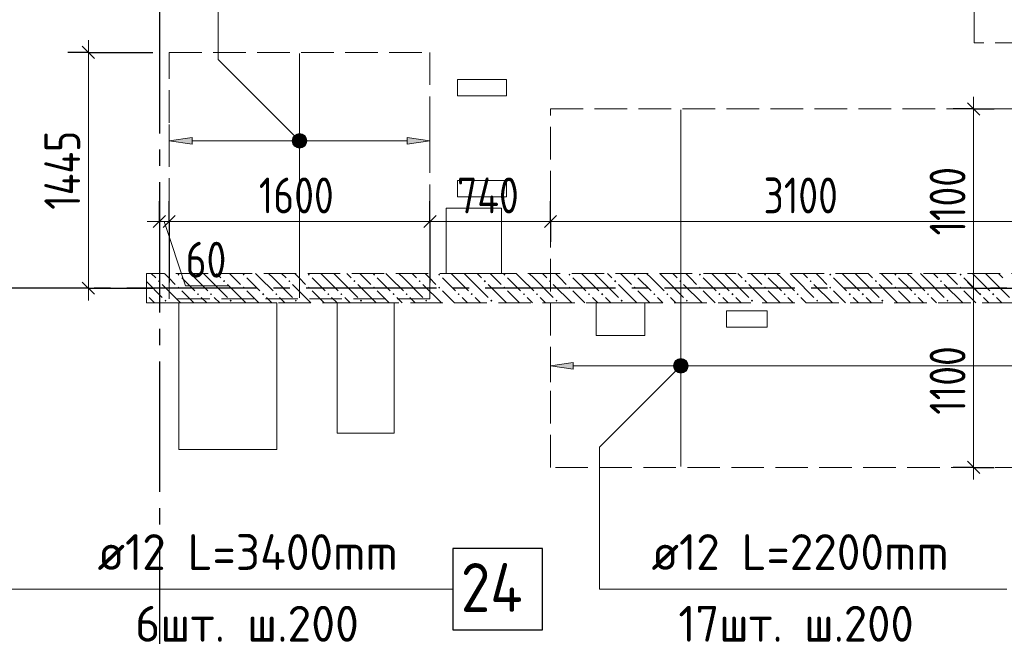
# Model space of a CAD drawing. Header units: millimetres. Extents: x 0 to 43617, y 0 to 59400.
# Tile 27 of 30: x 15466 to 21509, y 48064 to 51818. Entities that reach past the tile are written whole.
import ezdxf

# ---------------------------------------------------------------- set-up
doc = ezdxf.new("R2010")
doc.units = ezdxf.units.MM
doc.linetypes.add('______2', pattern=[270, 200, -70])
doc.linetypes.add('______5', pattern=[1100, 800, -100, 100, -100])
for name, color, linetype, lineweight in [('Standard', 7, 'Continuous', 25), ('ДОП Верх по Х', 7, 'Continuous', 25), ('Оси', 40, '______5', 18), ('Позиционная метка номер позиции', 7, 'Continuous', 13), ('Примечания', 7, 'Continuous', 25)]:
    doc.layers.add(name, color=color, linetype=linetype, lineweight=lineweight)
doc.layers.add('ЖБ Перекрытие верхний уровень', color=7, linetype='Continuous', lineweight=25, true_color=0xe0e0ff)
doc.layers.add('ЖБ Стена верхний уровень', color=7, linetype='Continuous', lineweight=25, true_color=0x006e00)
doc.styles.add('GOST 2.304-81', font='txt')
doc.styles.add('ISOCPEUR', font='txt')

msp = doc.modelspace()

# ---------------------------------------------------------------- hatches: boundary and pattern name
at = {"layer": 'ДОП Верх по Х', "linetype": 'Continuous', "lineweight": 13, "transparency": 33554687}
for points in [[(16524, 51054.1), (16384, 51074.1), (16524, 51094.1)], [(18864, 49673.3), (18724, 49693.3), (18864, 49713.3)]]:
    msp.add_hatch(color=7, dxfattribs=at).paths.add_polyline_path(points, flags=16)
for points in [[(17151.7, 51055.3), (17151.7, 51092.8), (17146.5, 51074.1)], [(17151.7, 51092.8), (17165.2, 51041.8), (17165.2, 51106.3)], [(17151.7, 51092.8), (17151.7, 51055.3), (17165.2, 51041.8)], [(17165.2, 51106.3), (17184, 51036.6), (17184, 51111.6)], [(17165.2, 51106.3), (17165.2, 51041.8), (17184, 51036.6)], [(17184, 51111.6), (17184, 51036.6), (17202.7, 51041.8)], [(17184, 51111.6), (17202.7, 51041.8), (17202.7, 51106.3)], [(17202.7, 51106.3), (17202.7, 51041.8), (17216.2, 51055.3)], [(17202.7, 51106.3), (17216.2, 51055.3), (17216.2, 51092.8)], [(17216.2, 51092.8), (17216.2, 51055.3), (17221.5, 51074.1)], [(17844, 51054.1), (17984, 51074.1), (17844, 51094.1)], [(19491.7, 49674.5), (19491.7, 49712), (19486.5, 49693.3)], [(19491.7, 49712), (19505.2, 49661), (19505.2, 49725.5)], [(19491.7, 49712), (19491.7, 49674.5), (19505.2, 49661)], [(19505.2, 49725.5), (19524, 49655.8), (19524, 49730.8)], [(19505.2, 49725.5), (19505.2, 49661), (19524, 49655.8)], [(19524, 49730.8), (19524, 49655.8), (19542.7, 49661)], [(19524, 49730.8), (19542.7, 49661), (19542.7, 49725.5)], [(19542.7, 49725.5), (19542.7, 49661), (19556.2, 49674.5)], [(19542.7, 49725.5), (19556.2, 49674.5), (19556.2, 49712)], [(19556.2, 49712), (19556.2, 49674.5), (19561.5, 49693.3)]]:
    msp.add_hatch(color=7, dxfattribs=at).paths.add_polyline_path(points)
at = {"layer": 'ЖБ Стена верхний уровень', "linetype": 'Continuous', "lineweight": 18, "transparency": 33554687}
for points in [[(16314.5, 50213.1), (16321, 50219.6), (16327.5, 50213.1), (16321, 50206.6)], [(16434.5, 50253.1), (16440.9, 50259.6), (16447.4, 50253.1), (16440.9, 50246.6)], [(16714.5, 50213.1), (16721, 50219.6), (16727.5, 50213.1), (16721, 50206.6)], [(16834.5, 50253.1), (16840.9, 50259.6), (16847.4, 50253.1), (16840.9, 50246.6)], [(17114.5, 50213.1), (17121, 50219.6), (17127.5, 50213.1), (17121, 50206.6)], [(17234.5, 50253.1), (17240.9, 50259.6), (17247.4, 50253.1), (17240.9, 50246.6)], [(17514.5, 50213.1), (17521, 50219.6), (17527.5, 50213.1), (17521, 50206.6)], [(17634.5, 50253.1), (17640.9, 50259.6), (17647.4, 50253.1), (17640.9, 50246.6)], [(17914.5, 50213.1), (17921, 50219.6), (17927.5, 50213.1), (17921, 50206.6)], [(18034.5, 50253.1), (18040.9, 50259.6), (18047.4, 50253.1), (18040.9, 50246.6)], [(18314.5, 50213.1), (18321, 50219.6), (18327.5, 50213.1), (18321, 50206.6)], [(18434.5, 50253.1), (18440.9, 50259.6), (18447.4, 50253.1), (18440.9, 50246.6)], [(18714.5, 50213.1), (18721, 50219.6), (18727.4, 50213.1), (18721, 50206.6)], [(18834.5, 50253.1), (18840.9, 50259.6), (18847.4, 50253.1), (18840.9, 50246.6)], [(19114.5, 50213.1), (19121, 50219.6), (19127.4, 50213.1), (19121, 50206.6)], [(19234.5, 50253.1), (19240.9, 50259.6), (19247.4, 50253.1), (19240.9, 50246.6)], [(19514.5, 50213.1), (19521, 50219.6), (19527.4, 50213.1), (19521, 50206.6)], [(19634.5, 50253.1), (19640.9, 50259.6), (19647.4, 50253.1), (19640.9, 50246.6)], [(19914.5, 50213.1), (19921, 50219.6), (19927.4, 50213.1), (19921, 50206.6)], [(20034.5, 50253.1), (20040.9, 50259.6), (20047.4, 50253.1), (20040.9, 50246.6)], [(20314.5, 50213.1), (20321, 50219.6), (20327.4, 50213.1), (20321, 50206.6)], [(20434.5, 50253.1), (20440.9, 50259.6), (20447.4, 50253.1), (20440.9, 50246.6)], [(20714.5, 50213.1), (20721, 50219.6), (20727.4, 50213.1), (20721, 50206.6)], [(20834.5, 50253.1), (20840.9, 50259.6), (20847.4, 50253.1), (20840.9, 50246.6)], [(21114.5, 50213.1), (21121, 50219.6), (21127.4, 50213.1), (21121, 50206.6)], [(21234.5, 50253.1), (21240.9, 50259.6), (21247.4, 50253.1), (21240.9, 50246.6)], [(16434.5, 50173.1), (16440.9, 50179.6), (16447.4, 50173.1), (16440.9, 50166.6)], [(16834.5, 50173.1), (16840.9, 50179.6), (16847.4, 50173.1), (16840.9, 50166.6)], [(17234.5, 50173.1), (17240.9, 50179.6), (17247.4, 50173.1), (17240.9, 50166.6)], [(17634.5, 50173.1), (17640.9, 50179.6), (17647.4, 50173.1), (17640.9, 50166.6)], [(18034.5, 50173.1), (18040.9, 50179.6), (18047.4, 50173.1), (18040.9, 50166.6)], [(18434.5, 50173.1), (18440.9, 50179.6), (18447.4, 50173.1), (18440.9, 50166.6)], [(18834.5, 50173.1), (18840.9, 50179.6), (18847.4, 50173.1), (18840.9, 50166.6)], [(19234.5, 50173.1), (19240.9, 50179.6), (19247.4, 50173.1), (19240.9, 50166.6)], [(19634.5, 50173.1), (19640.9, 50179.6), (19647.4, 50173.1), (19640.9, 50166.6)], [(20034.5, 50173.1), (20040.9, 50179.6), (20047.4, 50173.1), (20040.9, 50166.6)], [(20434.5, 50173.1), (20440.9, 50179.6), (20447.4, 50173.1), (20440.9, 50166.6)], [(20834.5, 50173.1), (20840.9, 50179.6), (20847.4, 50173.1), (20840.9, 50166.6)], [(21234.5, 50173.1), (21240.9, 50179.6), (21247.4, 50173.1), (21240.9, 50166.6)], [(16244, 50136.6), (16247.4, 50133.1), (16244, 50129.7)], [(16354.4, 50093.1), (16360.9, 50099.6), (16367.4, 50093.1), (16360.9, 50086.6)], [(16554.4, 50133.1), (16560.9, 50139.6), (16567.4, 50133.1), (16560.9, 50126.6)], [(16634.5, 50133.1), (16640.9, 50139.6), (16647.4, 50133.1), (16640.9, 50126.6)], [(16754.4, 50093.1), (16760.9, 50099.6), (16767.4, 50093.1), (16760.9, 50086.6)], [(16954.4, 50133.1), (16960.9, 50139.6), (16967.4, 50133.1), (16960.9, 50126.6)], [(17034.5, 50133.1), (17040.9, 50139.6), (17047.4, 50133.1), (17040.9, 50126.6)], [(17154.4, 50093.1), (17160.9, 50099.6), (17167.4, 50093.1), (17160.9, 50086.6)], [(17354.4, 50133.1), (17360.9, 50139.6), (17367.4, 50133.1), (17360.9, 50126.6)], [(17434.5, 50133.1), (17440.9, 50139.6), (17447.4, 50133.1), (17440.9, 50126.6)], [(17554.4, 50093.1), (17560.9, 50099.6), (17567.4, 50093.1), (17560.9, 50086.6)], [(17754.4, 50133.1), (17760.9, 50139.6), (17767.4, 50133.1), (17760.9, 50126.6)], [(17834.5, 50133.1), (17840.9, 50139.6), (17847.4, 50133.1), (17840.9, 50126.6)], [(17954.4, 50093.1), (17960.9, 50099.6), (17967.4, 50093.1), (17960.9, 50086.6)], [(18154.4, 50133.1), (18160.9, 50139.6), (18167.4, 50133.1), (18160.9, 50126.6)], [(18234.5, 50133.1), (18240.9, 50139.6), (18247.4, 50133.1), (18240.9, 50126.6)], [(18354.4, 50093.1), (18360.9, 50099.6), (18367.4, 50093.1), (18360.9, 50086.6)], [(18554.4, 50133.1), (18560.9, 50139.6), (18567.4, 50133.1), (18560.9, 50126.6)], [(18634.5, 50133.1), (18640.9, 50139.6), (18647.4, 50133.1), (18640.9, 50126.6)], [(18754.4, 50093.1), (18760.9, 50099.6), (18767.4, 50093.1), (18760.9, 50086.6)], [(18954.4, 50133.1), (18960.9, 50139.6), (18967.4, 50133.1), (18960.9, 50126.6)], [(19034.5, 50133.1), (19040.9, 50139.6), (19047.4, 50133.1), (19040.9, 50126.6)], [(19154.4, 50093.1), (19160.9, 50099.6), (19167.4, 50093.1), (19160.9, 50086.6)], [(19354.4, 50133.1), (19360.9, 50139.6), (19367.4, 50133.1), (19360.9, 50126.6)], [(19434.5, 50133.1), (19440.9, 50139.6), (19447.4, 50133.1), (19440.9, 50126.6)], [(19554.4, 50093.1), (19560.9, 50099.6), (19567.4, 50093.1), (19560.9, 50086.6)], [(19754.4, 50133.1), (19760.9, 50139.6), (19767.4, 50133.1), (19760.9, 50126.6)], [(19834.5, 50133.1), (19840.9, 50139.6), (19847.4, 50133.1), (19840.9, 50126.6)], [(19954.4, 50093.1), (19960.9, 50099.6), (19967.4, 50093.1), (19960.9, 50086.6)], [(20154.4, 50133.1), (20160.9, 50139.6), (20167.4, 50133.1), (20160.9, 50126.6)], [(20234.5, 50133.1), (20240.9, 50139.6), (20247.4, 50133.1), (20240.9, 50126.6)], [(20354.4, 50093.1), (20360.9, 50099.6), (20367.4, 50093.1), (20360.9, 50086.6)], [(20554.4, 50133.1), (20560.9, 50139.6), (20567.4, 50133.1), (20560.9, 50126.6)], [(20634.5, 50133.1), (20640.9, 50139.6), (20647.4, 50133.1), (20640.9, 50126.6)], [(20754.4, 50093.1), (20760.9, 50099.6), (20767.4, 50093.1), (20760.9, 50086.6)], [(20954.4, 50133.1), (20960.9, 50139.6), (20967.4, 50133.1), (20960.9, 50126.6)], [(21034.5, 50133.1), (21040.9, 50139.6), (21047.4, 50133.1), (21040.9, 50126.6)], [(21154.4, 50093.1), (21160.9, 50099.6), (21167.4, 50093.1), (21160.9, 50086.6)], [(21354.4, 50133.1), (21360.9, 50139.6), (21367.4, 50133.1), (21360.9, 50126.6)], [(21434.5, 50133.1), (21440.9, 50139.6), (21447.4, 50133.1), (21440.9, 50126.6)]]:
    msp.add_hatch(color=7, dxfattribs=at).paths.add_polyline_path(points, flags=16)
at = {"layer": 'Позиционная метка номер позиции', "linetype": 'Continuous', "lineweight": 13, "transparency": 33554687}
for points in [[(17152.2, 51042.3), (17195.5, 51117.4), (17140.7, 51062.6)], [(17140.7, 51062.6), (17195.5, 51117.4), (17172.5, 51117.4)], [(17140.7, 51062.6), (17172.5, 51117.4), (17140.7, 51085.5)], [(17140.7, 51085.5), (17172.5, 51117.4), (17152.2, 51105.9)], [(17152.2, 51042.3), (17215.8, 51105.9), (17195.5, 51117.4)], [(17172.5, 51030.8), (17215.8, 51105.9), (17152.2, 51042.3)], [(17172.5, 51030.8), (17227.3, 51085.5), (17215.8, 51105.9)], [(17195.5, 51030.8), (17227.3, 51085.5), (17172.5, 51030.8)], [(17195.5, 51030.8), (17227.3, 51062.6), (17227.3, 51085.5)], [(17227.3, 51062.6), (17195.5, 51030.8), (17215.8, 51042.3)], [(19567.3, 49681.8), (19512.5, 49736.6), (19492.2, 49725.1)], [(19567.3, 49704.7), (19535.4, 49736.6), (19512.5, 49736.6)], [(19567.3, 49704.7), (19512.5, 49736.6), (19567.3, 49681.8)], [(19535.4, 49736.6), (19567.3, 49704.7), (19555.8, 49725.1)], [(19555.8, 49661.5), (19492.2, 49725.1), (19480.7, 49704.7)], [(19555.8, 49661.5), (19480.7, 49704.7), (19535.4, 49650)], [(19535.4, 49650), (19480.7, 49704.7), (19480.7, 49681.8)], [(19535.4, 49650), (19480.7, 49681.8), (19512.5, 49650)], [(19512.5, 49650), (19480.7, 49681.8), (19492.2, 49661.5)], [(19567.3, 49681.8), (19492.2, 49725.1), (19555.8, 49661.5)]]:
    msp.add_hatch(color=7, dxfattribs=at).paths.add_polyline_path(points)

# ---------------------------------------------------------------- linework, layer by layer
at = {"layer": 'Standard', "color": 7, "linetype": 'Continuous', "lineweight": 13, "transparency": 33554687}
for p, q in [((15887.7, 51617), (15887.7, 51692)), ((21321.1, 51270), (21321.1, 51345)), ((16324, 50578.9), (16249, 50578.9)), ((16324, 50578.9), (16384, 50578.9)), ((16354, 50578.9), (16484.6, 50184.7)), ((17984, 50578.9), (18724, 50578.9)), ((15887.7, 50170), (15887.7, 50095)), ((16484.6, 50184.7), (16750.5, 50184.7)), ((21321.1, 50170), (21321.1, 49070)), ((21321.1, 49070), (21321.1, 48995))]:
    msp.add_line(p, q, dxfattribs=at)
at = {"layer": 'Standard', "color": 251, "linetype": 'Continuous', "lineweight": -3, "true_color": 0x656565, "transparency": 33554687}
for p, q in [((15887.7, 51617), (15762.7, 51617)), ((15887.7, 51617), (16012.7, 51617)), ((15887.7, 51617), (16284, 51617)), ((21321.1, 51270), (21196.1, 51270)), ((21321.1, 51270), (21446.1, 51270)), ((21321.1, 51270), (21321.1, 51270)), ((16324, 50578.9), (16324, 50703.9)), ((16384, 50578.9), (16384, 50703.9)), ((17984, 50578.9), (17984, 50703.9)), ((18724, 50578.9), (18724, 50703.9)), ((16324, 50578.9), (16324, 50453.9)), ((16324, 50578.9), (16324, 50578.9)), ((16384, 50578.9), (16384, 50453.9)), ((16384, 50578.9), (16384, 50205)), ((17984, 50578.9), (17984, 50453.9)), ((18724, 50578.9), (18724, 50453.9)), ((18724, 50578.9), (18724, 50578.9)), ((15887.7, 50170), (15762.7, 50170)), ((15887.7, 50170), (16012.7, 50170)), ((15887.7, 50170), (16284, 50170)), ((21321.1, 50170), (21196.1, 50170)), ((21321.1, 50170), (21446.1, 50170)), ((21321.1, 50170), (21724, 50170)), ((21321.1, 49070), (21196.1, 49070)), ((21321.1, 49070), (21446.1, 49070)), ((21321.1, 49070), (21321.1, 49070))]:
    msp.add_line(p, q, dxfattribs=at)
at = {"layer": 'Standard', "color": 7, "linetype": 'Continuous', "lineweight": 25, "transparency": 33554687}
for p, q in [((15850.2, 51654.5), (15925.2, 51579.5)), ((21283.6, 51307.5), (21358.6, 51232.5)), ((16286.5, 50541.4), (16361.5, 50616.4)), ((16346.5, 50541.4), (16421.5, 50616.4)), ((17946.5, 50541.4), (18021.5, 50616.4)), ((18686.5, 50541.4), (18761.5, 50616.4)), ((15850.2, 50207.5), (15925.2, 50132.5)), ((21283.6, 50207.5), (21358.6, 50132.5)), ((21283.6, 49107.5), (21358.6, 49032.5))]:
    msp.add_line(p, q, dxfattribs=at)
at = {"layer": 'Standard', "color": 7, "linetype": 'Continuous', "lineweight": 13, "transparency": 33554687}
for points in [[(15887.7, 51617), (15887.7, 50554.4), (15887.7, 50554.4), (15887.7, 50170)], [(21321.1, 51270), (21321.1, 50400.2), (21321.1, 50400.2), (21321.1, 50170)], [(16384, 50578.9), (16779.3, 50578.9), (16779.3, 50578.9), (17366.3, 50578.9), (17366.3, 50578.9), (17875.8, 50578.9), (17875.8, 50578.9), (17984, 50578.9)], [(18724, 50578.9), (19570.6, 50578.9), (19570.6, 50578.9), (21824, 50578.9)]]:
    msp.add_lwpolyline(points, dxfattribs=at)
at = {"layer": 'Standard', "color": 251, "linetype": 'Continuous', "lineweight": -3, "true_color": 0x656565, "transparency": 33554687}
msp.add_lwpolyline([(17984, 50578.9), (17984, 50564.3), (17984, 50564.3), (17984, 50372), (17984, 50372), (17984, 50205)], dxfattribs=at)
at = {"layer": 'ДОП Верх по Х', "color": 7, "linetype": 'Continuous', "lineweight": 18, "transparency": 33554687}
for p, q in [((17184, 51611), (17184, 50111)), ((19524, 51264), (19524, 49076))]:
    msp.add_line(p, q, dxfattribs=at)
at = {"layer": 'ДОП Верх по Х', "color": 251, "linetype": 'Continuous', "lineweight": 13, "true_color": 0x494949, "transparency": 33554687}
for p, q in [((16384, 51074.1), (16384, 51174.1)), ((17984, 51074.1), (17984, 51174.1)), ((16384, 51074.1), (16524, 51094.1)), ((16524, 51054.1), (16384, 51074.1)), ((16384, 51074.1), (16384, 50974.1)), ((16384, 51074.1), (16384, 51074.1)), ((16524, 51094.1), (16524, 51054.1)), ((16524, 51074.1), (17154, 51074.1)), ((17184, 51111.6), (17184, 51111.6)), ((17214, 51074.1), (17844, 51074.1)), ((17984, 51074.1), (17844, 51094.1)), ((17844, 51094.1), (17844, 51054.1)), ((17844, 51054.1), (17984, 51074.1)), ((17984, 51074.1), (17984, 50974.1)), ((17984, 51074.1), (17984, 51074.1)), ((17184, 51036.6), (17184, 51036.6)), ((18724, 49693.3), (18724, 49793.3)), ((18724, 49693.3), (18864, 49713.3)), ((18864, 49673.3), (18724, 49693.3)), ((18724, 49693.3), (18724, 49593.3)), ((18724, 49693.3), (18724, 49693.3)), ((18864, 49713.3), (18864, 49673.3)), ((18864, 49693.3), (19494, 49693.3)), ((19524, 49730.8), (19524, 49730.8)), ((19554, 49693.3), (21784, 49693.3)), ((19524, 49655.8), (19524, 49655.8))]:
    msp.add_line(p, q, dxfattribs=at)
at = {"layer": 'ДОП Верх по Х', "color": 7, "linetype": 'Continuous', "lineweight": 13, "transparency": 33554687}
for p, q in [((15924, 48323), (18032, 48323)), ((19324, 48323), (21410, 48323))]:
    msp.add_line(p, q, dxfattribs=at)
at = {"layer": 'ДОП Верх по Х', "color": 7, "linetype": 'Continuous', "lineweight": 25, "transparency": 33554687}
msp.add_lwpolyline([(18124, 48073), (18674, 48073), (18674, 48573), (18124, 48573), (18124, 48073)], dxfattribs=at)
at = {"layer": 'ДОП Верх по Х', "color": 251, "linetype": 'Continuous', "lineweight": 13, "true_color": 0x494949, "transparency": 33554687}
for centre in [(17184, 51074.1), (19524, 49693.3)]:
    msp.add_circle(centre, 37.5, dxfattribs=at)
at = {"layer": 'ЖБ Перекрытие верхний уровень', "color": 7, "linetype": 'Continuous', "lineweight": 18, "transparency": 33554687}
for p, q in [((18454, 51450), (18154, 51450)), ((18154, 51450), (18154, 51350)), ((18454, 51350), (18454, 51450)), ((18154, 51350), (18454, 51350)), ((18454, 50830), (18154, 50830)), ((18154, 50830), (18154, 50730)), ((18454, 50730), (18454, 50830)), ((18154, 50730), (18454, 50730)), ((18424, 50660), (18084, 50660)), ((18084, 50660), (18084, 50260)), ((18424, 50260), (18424, 50660)), ((18084, 50260), (18424, 50260)), ((17044, 50080), (16444, 50080)), ((16444, 50080), (16444, 49180)), ((17044, 49180), (17044, 50080)), ((17764, 50080), (17414, 50080)), ((17414, 50080), (17414, 49280)), ((17764, 49280), (17764, 50080)), ((19304, 50080), (19004, 50080)), ((19004, 50080), (19004, 49880)), ((19304, 49880), (19304, 50080)), ((20054, 50030), (19804, 50030)), ((19804, 50030), (19804, 49930)), ((20054, 49930), (20054, 50030)), ((19804, 49930), (20054, 49930)), ((19004, 49880), (19304, 49880)), ((17414, 49280), (17764, 49280)), ((16444, 49180), (17044, 49180))]:
    msp.add_line(p, q, dxfattribs=at)
at = {"layer": 'ЖБ Стена верхний уровень', "color": 251, "linetype": '______2', "lineweight": 13, "true_color": 0x656565, "transparency": 33554687}
for p, q in [((22024, 50260), (16244, 50260)), ((16244, 50260), (16244, 50080)), ((16244, 50080), (22024, 50080))]:
    msp.add_line(p, q, dxfattribs=at)
at = {"layer": 'ЖБ Стена верхний уровень', "color": 9, "linetype": 'Continuous', "lineweight": 18, "true_color": 0xc7c7c7, "transparency": 33554687}
for p, q in [((16274.1, 50260), (16301, 50233.1)), ((16381, 50233.1), (16354.1, 50260)), ((16421, 50193.1), (16381, 50233.1)), ((16460.9, 50233.1), (16540.9, 50153.1)), ((16540.9, 50233.1), (16514.1, 50260)), ((16540.9, 50233.1), (16621, 50153.1)), ((16594.1, 50260), (16621, 50233.1)), ((16621, 50233.1), (16740.9, 50113.1)), ((16674.1, 50260), (16701, 50233.1)), ((16781, 50233.1), (16754.1, 50260)), ((16821, 50193.1), (16781, 50233.1)), ((16860.9, 50233.1), (16940.9, 50153.1)), ((16940.9, 50233.1), (16914.1, 50260)), ((16940.9, 50233.1), (17021, 50153.1)), ((16994.1, 50260), (17021, 50233.1)), ((17021, 50233.1), (17140.9, 50113.1)), ((17074.1, 50260), (17101, 50233.1)), ((17181, 50233.1), (17154.1, 50260)), ((17221, 50193.1), (17181, 50233.1)), ((17260.9, 50233.1), (17340.9, 50153.1)), ((17340.9, 50233.1), (17314.1, 50260)), ((17340.9, 50233.1), (17421, 50153.1)), ((17394.1, 50260), (17421, 50233.1)), ((17421, 50233.1), (17540.9, 50113.1)), ((17474.1, 50260), (17501, 50233.1)), ((17581, 50233.1), (17554.1, 50260)), ((17621, 50193.1), (17581, 50233.1)), ((17660.9, 50233.1), (17740.9, 50153.1)), ((17740.9, 50233.1), (17714.1, 50260)), ((17740.9, 50233.1), (17821, 50153.1)), ((17794.1, 50260), (17821, 50233.1)), ((17821, 50233.1), (17940.9, 50113.1)), ((17874.1, 50260), (17901, 50233.1)), ((17981, 50233.1), (17954.1, 50260)), ((18021, 50193.1), (17981, 50233.1)), ((18060.9, 50233.1), (18140.9, 50153.1)), ((18140.9, 50233.1), (18114.1, 50260)), ((18140.9, 50233.1), (18221, 50153.1)), ((18194.1, 50260), (18221, 50233.1)), ((18221, 50233.1), (18340.9, 50113.1)), ((18274.1, 50260), (18301, 50233.1)), ((18381, 50233.1), (18354.1, 50260)), ((18421, 50193.1), (18381, 50233.1)), ((18460.9, 50233.1), (18540.9, 50153.1)), ((18540.9, 50233.1), (18514.1, 50260)), ((18540.9, 50233.1), (18621, 50153.1)), ((18594.1, 50260), (18621, 50233.1)), ((18621, 50233.1), (18740.9, 50113.1)), ((18674.1, 50260), (18701, 50233.1)), ((18781, 50233.1), (18754.1, 50260)), ((18821, 50193.1), (18781, 50233.1)), ((18860.9, 50233.1), (18940.9, 50153.1)), ((18940.9, 50233.1), (18914.1, 50260)), ((18940.9, 50233.1), (19021, 50153.1)), ((18994.1, 50260), (19021, 50233.1)), ((19021, 50233.1), (19140.9, 50113.1)), ((19074.1, 50260), (19101, 50233.1)), ((19181, 50233.1), (19154.1, 50260)), ((19221, 50193.1), (19181, 50233.1)), ((19260.9, 50233.1), (19340.9, 50153.1)), ((19340.9, 50233.1), (19314.1, 50260)), ((19340.9, 50233.1), (19421, 50153.1)), ((19394.1, 50260), (19421, 50233.1)), ((19421, 50233.1), (19540.9, 50113.1)), ((19474.1, 50260), (19501, 50233.1)), ((19581, 50233.1), (19554.1, 50260)), ((19621, 50193.1), (19581, 50233.1)), ((19660.9, 50233.1), (19740.9, 50153.1)), ((19740.9, 50233.1), (19714.1, 50260)), ((19740.9, 50233.1), (19821, 50153.1)), ((19794.1, 50260), (19821, 50233.1)), ((19821, 50233.1), (19940.9, 50113.1)), ((19874.1, 50260), (19901, 50233.1)), ((19981, 50233.1), (19954.1, 50260)), ((20021, 50193.1), (19981, 50233.1)), ((20060.9, 50233.1), (20140.9, 50153.1)), ((20140.9, 50233.1), (20114.1, 50260)), ((20140.9, 50233.1), (20221, 50153.1)), ((20194.1, 50260), (20221, 50233.1)), ((20221, 50233.1), (20340.9, 50113.1)), ((20274.1, 50260), (20301, 50233.1)), ((20381, 50233.1), (20354.1, 50260)), ((20421, 50193.1), (20381, 50233.1)), ((20460.9, 50233.1), (20540.9, 50153.1)), ((20540.9, 50233.1), (20514.1, 50260)), ((20540.9, 50233.1), (20621, 50153.1)), ((20594.1, 50260), (20621, 50233.1)), ((20621, 50233.1), (20740.9, 50113.1)), ((20674.1, 50260), (20701, 50233.1)), ((20781, 50233.1), (20754.1, 50260)), ((20821, 50193.1), (20781, 50233.1)), ((20860.9, 50233.1), (20940.9, 50153.1)), ((20940.9, 50233.1), (20914.1, 50260)), ((20940.9, 50233.1), (21021, 50153.1)), ((20994.1, 50260), (21021, 50233.1)), ((21021, 50233.1), (21140.9, 50113.1)), ((21074.1, 50260), (21101, 50233.1)), ((21181, 50233.1), (21154.1, 50260)), ((21221, 50193.1), (21181, 50233.1)), ((21260.9, 50233.1), (21340.9, 50153.1)), ((21340.9, 50233.1), (21314.1, 50260)), ((21340.9, 50233.1), (21421, 50153.1)), ((21394.1, 50260), (21421, 50233.1)), ((21421, 50233.1), (21540.9, 50113.1)), ((21474.1, 50260), (21501, 50233.1)), ((16244, 50210.1), (16340.9, 50113.1)), ((16340.9, 50193.1), (16454.1, 50080)), ((16740.9, 50193.1), (16854.1, 50080)), ((17140.9, 50193.1), (17254.1, 50080)), ((17540.9, 50193.1), (17654.1, 50080)), ((17940.9, 50193.1), (18054.1, 50080)), ((18340.9, 50193.1), (18454.1, 50080)), ((18740.9, 50193.1), (18854.1, 50080)), ((19140.9, 50193.1), (19254.1, 50080)), ((19540.9, 50193.1), (19654.1, 50080)), ((19940.9, 50193.1), (20054.1, 50080)), ((20340.9, 50193.1), (20454.1, 50080)), ((20740.9, 50193.1), (20854.1, 50080)), ((21140.9, 50193.1), (21254.1, 50080)), ((16260.9, 50113.1), (16294.1, 50080)), ((16460.9, 50153.1), (16534.1, 50080)), ((16614.1, 50080), (16581, 50113.1)), ((16660.9, 50113.1), (16694.1, 50080)), ((16860.9, 50153.1), (16934.1, 50080)), ((17014.1, 50080), (16981, 50113.1)), ((17060.9, 50113.1), (17094.1, 50080)), ((17260.9, 50153.1), (17334.1, 50080)), ((17414.1, 50080), (17381, 50113.1)), ((17460.9, 50113.1), (17494.1, 50080)), ((17660.9, 50153.1), (17734.1, 50080)), ((17814.1, 50080), (17781, 50113.1)), ((17860.9, 50113.1), (17894.1, 50080)), ((18060.9, 50153.1), (18134.1, 50080)), ((18214.1, 50080), (18181, 50113.1)), ((18260.9, 50113.1), (18294.1, 50080)), ((18460.9, 50153.1), (18534.1, 50080)), ((18614.1, 50080), (18581, 50113.1)), ((18660.9, 50113.1), (18694.1, 50080)), ((18860.9, 50153.1), (18934.1, 50080)), ((19014.1, 50080), (18981, 50113.1)), ((19060.9, 50113.1), (19094.1, 50080)), ((19260.9, 50153.1), (19334.1, 50080)), ((19414.1, 50080), (19381, 50113.1)), ((19460.9, 50113.1), (19494.1, 50080)), ((19660.9, 50153.1), (19734.1, 50080)), ((19814.1, 50080), (19781, 50113.1)), ((19860.9, 50113.1), (19894.1, 50080)), ((20060.9, 50153.1), (20134.1, 50080)), ((20214.1, 50080), (20181, 50113.1)), ((20260.9, 50113.1), (20294.1, 50080)), ((20460.9, 50153.1), (20534.1, 50080)), ((20614.1, 50080), (20581, 50113.1)), ((20660.9, 50113.1), (20694.1, 50080)), ((20860.9, 50153.1), (20934.1, 50080)), ((21014.1, 50080), (20981, 50113.1)), ((21060.9, 50113.1), (21094.1, 50080)), ((21260.9, 50153.1), (21334.1, 50080)), ((21414.1, 50080), (21381, 50113.1)), ((21460.9, 50113.1), (21494.1, 50080))]:
    msp.add_line(p, q, dxfattribs=at)
at = {"layer": 'Оси', "color": 8, "linetype": '______5', "lineweight": -3, "transparency": 33554687}
for p, q in [((16324, 57420), (16324, 7100)), ((26824, 50170), (3600, 50170))]:
    msp.add_line(p, q, dxfattribs=at)
at = {"layer": 'Позиционная метка номер позиции', "color": 7, "linetype": 'Continuous', "lineweight": 13, "transparency": 33554687}
for p, q in [((17152.2, 51105.9), (17152.2, 51105.9)), ((17215.8, 51105.9), (17215.8, 51105.9)), ((17152.2, 51042.3), (17152.2, 51042.3)), ((17215.8, 51042.3), (17215.8, 51042.3)), ((19492.2, 49725.1), (19492.2, 49725.1)), ((19555.8, 49725.1), (19555.8, 49725.1)), ((19492.2, 49661.5), (19492.2, 49661.5)), ((19555.8, 49661.5), (19555.8, 49661.5))]:
    msp.add_line(p, q, dxfattribs=at)
for points in [[(17184, 51074.1), (16684, 51574.1), (16684, 52929.1), (19184, 52929.1)], [(14724, 49693.3), (15224, 49193.3), (15224, 48323), (18124, 48323)], [(19524, 49693.3), (19024, 49193.3), (19024, 48323), (21524, 48323)]]:
    msp.add_lwpolyline(points, dxfattribs=at)
for centre in [(17184, 51074.1), (19524, 49693.3)]:
    msp.add_circle(centre, 45, dxfattribs=at)
at = {"layer": 'Примечания', "color": 7, "linetype": '______2', "lineweight": 18, "transparency": 33554687}
for p, q in [((21324, 51675), (21324, 55075)), ((21924, 51675), (21324, 51675)), ((16384, 51617), (17984, 51617)), ((16384, 50105), (16384, 51617)), ((17984, 51617), (17984, 50105)), ((18724, 51270), (21924, 51270)), ((18724, 49070), (18724, 51270)), ((17984, 50105), (16384, 50105)), ((21924, 49070), (18724, 49070))]:
    msp.add_line(p, q, dxfattribs=at)

# ---------------------------------------------------------------- texts
at = {"layer": 'Standard', "color": 7, "linetype": 'Continuous', "lineweight": 25, "transparency": 33554687, "char_height": 220, "attachment_point": 7, "rotation": 90, "style": 'GOST 2.304-81'}
for s, insert, width in [('1445', (15837.7, 50651.2), 610.171), ('1100', (21271.1, 50493.3), 578.86), ('1100', (21271.1, 49393.3), 578.86)]:
    msp.add_mtext(s, dxfattribs=dict(at, insert=insert, width=width))
at = {"layer": 'Standard', "color": 7, "linetype": 'Continuous', "lineweight": 25, "transparency": 33554687, "char_height": 220, "attachment_point": 7, "style": 'GOST 2.304-81'}
for s, insert, width in [('1600', (16933.8, 50628.9), 625.735), ('740', (18150.7, 50628.9), 531.973), ('3100', (20031.6, 50628.9), 610.159), ('60', (16484.6, 50234.7), 391.305)]:
    msp.add_mtext(s, dxfattribs=dict(at, insert=insert, width=width))
at = {"layer": 'ДОП Верх по Х', "color": 7, "linetype": 'Continuous', "lineweight": 13, "transparency": 33554687, "attachment_point": 7, "style": 'ISOCPEUR'}
for s, insert, char_height, width in [('\\W0.96;ø12 L=3400mm ', (15944, 48440.4), 220, 2172.611), ('\\W0.96;ø12 L=2200mm ', (19344, 48440.4), 220, 2150.516), ('\\W0.88;24', (18174, 48183), 300, 581.998), ('\\W0.97;6шт. ш.200 ', (16175, 48000.3), 220, 1712.324), ('\\W0.95;17шт. ш.200 ', (19509, 48000.3), 220, 1819.9)]:
    msp.add_mtext(s, dxfattribs=dict(at, insert=insert, char_height=char_height, width=width))

doc.saveas('drawing.dxf')
